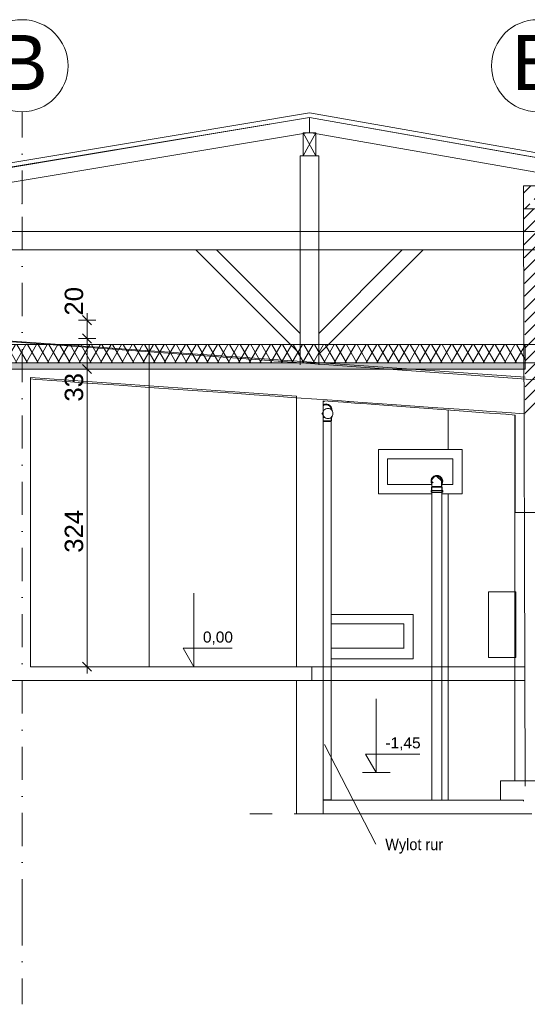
# Model space of a CAD drawing. Header units: millimetres. Extents: x -68772 to 137055, y -73300 to 19650.
# Tile 3 of 212: x -27559 to -22044, y -73186 to -62484. Entities that reach past the tile are written whole.
import ezdxf
from ezdxf.enums import TextEntityAlignment as Align

# ---------------------------------------------------------------- set-up
doc = ezdxf.new("R2010")
doc.units = ezdxf.units.MM
doc.header["$MEASUREMENT"] = 0
doc.set_wipeout_variables(frame=1)
for name, pattern in [('Kropki i Kreski', [720, 360, -180, 0, -180]), ('Przerywana', [480, 240, -240]), ('Przerywana gęsta', [180, 120, -60]), ('Wipeout_Contour', [1000, 0, -1000])]:
    doc.linetypes.add(name, pattern=pattern)
for name, color, linetype in [('_drogi geometria', 7, 'Continuous'), ('Electrical Equipment', 7, 'Continuous'), ('Nowe_450-Sciana_oporowa_symb__osiowy', 7, 'Continuous'), ('Nowe_inny_obiekt_trwale_zwiazany_z_b', 7, 'Continuous'), ('Nowe_Sections', 7, 'Continuous'), ('Pipe Fittings', 7, 'Continuous'), ('Windows', 7, 'Continuous')]:
    doc.layers.add(name, color=color, linetype=linetype)
for name, color, linetype, lineweight in [('_drogi geometria_Nr_pióra__1', 7, 'Continuous', 18), ('Electrical Equipment_Nr_pióra__7', 7, 'Continuous', 5), ('Floors_Nr_pióra__10', 230, 'Continuous', 18), ('Floors_Nr_pióra__139', 136, 'Continuous', 18), ('Floors_Nr_pióra__93', 7, 'Continuous', 20), ('Nowe_0_Pen_No__7_Pen_No__7_Pen_No__7_Pen_No__7_Pen_No__7_Pen_No__7_Nr_pióra__139', 136, 'Continuous', 18), ('Nowe_0_Pen_No__7_Pen_No__7_Pen_No__7_Pen_No__7_Pen_No__7_Pen_No__7_Nr_pióra__214', 214, 'Continuous', 18), ('Nowe_0_Pen_No__7_Pen_No__7_Pen_No__7_Pen_No__7_Pen_No__7_Pen_No__7_Nr_pióra__93', 7, 'Continuous', 20), ('Nowe_450-Sciana_oporowa_symb__osiowy_Nr_pióra__139', 136, 'Continuous', 18), ('Nowe_810-G Ogólne_Nr_pióra__139', 136, 'Continuous', 18), ('Nowe_inny_obiekt_trwale_zwiazany_z_b_Nr_pióra__138', 138, 'Continuous', 18), ('Nowe_Sections_Nr_pióra__10', 230, 'Continuous', 18), ('Nowe_Sections_Nr_pióra__7', 7, 'Continuous', 5), ('Nowe_Walls_Nr_pióra__10', 230, 'Continuous', 18), ('Pipe Fittings_Nr_pióra__2', 27, 'Continuous', 5), ('Pipes_Nr_pióra__10', 230, 'Continuous', 18), ('Spot Elevations_Nr_pióra__10', 230, 'Continuous', 18), ('Spot Elevations_Nr_pióra__93', 7, 'Continuous', 20), ('Text Notes_Nr_pióra__10', 230, 'Continuous', 18), ('Text Notes_Nr_pióra__7', 7, 'Continuous', 5), ('Walls_Nr_pióra__10', 230, 'Continuous', 18), ('Walls_Nr_pióra__139', 136, 'Continuous', 18), ('Walls_Nr_pióra__93', 7, 'Continuous', 20), ('Windows_Nr_pióra__7', 7, 'Continuous', 5)]:
    doc.layers.add(name, color=color, linetype=linetype, lineweight=lineweight)
doc.styles.add('GENERATED_STYLE_1', font='arial.ttf')
doc.styles.add('GENERATED_STYLE_3', font='arial.ttf')
doc.linetypes.add('Przekreślana podwójnie', pattern='A,0,[1,RZUT PARTERU DWORZEC 51.Shx,S=1.587302,R=0,X=0,Y=0],-300,0', length=300)
doc.dimstyles.new('GENERATED_STYLE__14', dxfattribs={"dimtxt": 200, "dimasz": 95, "dimexe": 0.18, "dimexo": 0.0625, "dimgap": 0.09, "dimtad": 1, "dimdec": 0, "dimlfac": 0.1, "dimzin": 0, "dimdsep": 46, "dimtxsty": 'GENERATED_STYLE_3', "dimblk": 'ARROWHEAD_6', "dimblk1": 'ARROWHEAD_6', "dimblk2": 'ARROWHEAD_6', "dimcen": 0.09, "dimse1": 1, "dimse2": 1, "dimclrd": 7, "dimclre": 7, "dimclrt": 7, "dimadec": 1, "dimazin": 0, "dimtfac": 1, "dimtdec": 4, "dimtmove": 0, "dimatfit": 3, "dimfxl": 0, "dimtolj": 1, "dimtzin": 0, "dimarcsym": 0})

# ---------------------------------------------------------------- blocks, each defined once
blk = doc.blocks.new('Ściana_139', base_point=(-24411, -63547))
at = {"layer": 'Nowe_450-Sciana_oporowa_symb__osiowy_Nr_pióra__139', "color": 136, "linetype": 'Continuous', "lineweight": 18, "flags": 128}
for points in [[(-24411, -63547), (-19645, -64387)], [(-19637, -64338), (-24410, -63496)], [(-19645, -64387), (-19637, -64338)]]:
    blk.add_lwpolyline(points, dxfattribs=at)
blk = doc.blocks.new('Ściana_150', base_point=(-24411, -63547))
at = {"layer": 'Nowe_450-Sciana_oporowa_symb__osiowy_Nr_pióra__139', "color": 136, "linetype": 'Continuous', "lineweight": 18, "flags": 128}
for points in [[(-24410, -63496), (-29452, -64339)], [(-29432, -64387), (-24411, -63547)]]:
    blk.add_lwpolyline(points, dxfattribs=at)
blk = doc.blocks.new('Standardowy znacznik osi_9')
at = {"layer": 'Nowe_inny_obiekt_trwale_zwiazany_z_b_Nr_pióra__138', "color": 138, "linetype": 'Kropki i Kreski', "lineweight": 18}
for p, q in [((1000, 0), (0, 0)), ((1000, 0), (8702, 0)), ((8702, 0), (9702, 0))]:
    blk.add_line(p, q, dxfattribs=at)
at = {"layer": 'Nowe_inny_obiekt_trwale_zwiazany_z_b_Nr_pióra__138', "color": 138, "linetype": 'Continuous', "lineweight": 18}
blk.add_circle((10202, 0), 500, dxfattribs=at)
at = {"layer": 'Nowe_inny_obiekt_trwale_zwiazany_z_b_Nr_pióra__138', "color": 138, "linetype": 'Kropki i Kreski', "lineweight": 18}
blk.add_point((8702, 0), dxfattribs=at)
blk.add_point((8702, 0), dxfattribs=at)
at = {"layer": 'Nowe_inny_obiekt_trwale_zwiazany_z_b_Nr_pióra__138', "color": 138, "lineweight": 18, "style": 'GENERATED_STYLE_1'}
blk.add_attdef('AC_MarkerText_1', text='', height=600, rotation=270, dxfattribs=at).set_placement((10202, 34), align=Align.MIDDLE_CENTER)
blk = doc.blocks.new('Окно_одинарное - Окно_одинарное-8939260-33', base_point=(0, 0))
at = {"layer": 'Windows_Nr_pióra__7', "color": 7, "linetype": 'Continuous', "lineweight": 5}
for p, q in [((-3583, 1433), (-3583, 1913)), ((-4393, 1533), (-4393, 1813)), ((-4393, 1813), (-3683, 1813)), ((-3683, 1813), (-3683, 1533)), ((-3683, 1813), (-3683, 1533)), ((-3912, 1533), (-4393, 1533)), ((-3683, 1533), (-3802, 1533))]:
    blk.add_line(p, q, dxfattribs=at)
blk = doc.blocks.new('Оборудование - Оборудование-8946892-33')
at = {"layer": 'Electrical Equipment_Nr_pióra__7', "color": 7, "linetype": 'Continuous', "lineweight": 5}
for p, q in [((-3295, 367), (-3296, 367)), ((-3296, 367), (-3296, -346)), ((-3295, -346), (-3295, 367)), ((-3001, 367), (-3295, 367)), ((-3001, 367), (-3001, -346)), ((-3296, -346), (-3295, -346)), ((-3295, -346), (-3001, -346))]:
    blk.add_line(p, q, dxfattribs=at)
blk = doc.blocks.new('Plumbing-Bend-Valsir-Triplus-Negative-01 - Standard-8946973-33')
at = {"layer": 'Pipe Fittings_Nr_pióra__2', "color": 27, "linetype": 'Continuous', "lineweight": 5}
for p, q in [((-3857, 1632), (-3857, 1632)), ((-3857, 1627), (-3857, 1627)), ((-3857, 1627), (-3857, 1627)), ((-3857, 1624), (-3857, 1624)), ((-3857, 1624), (-3802, 1575)), ((-3857, 1619), (-3807, 1575)), ((-3912, 1512), (-3915, 1505)), ((-3915, 1505), (-3915, 1468)), ((-3856, 1505), (-3914, 1505)), ((-3912, 1566), (-3912, 1566)), ((-3912, 1566), (-3912, 1566)), ((-3912, 1566), (-3912, 1565)), ((-3912, 1565), (-3912, 1565)), ((-3912, 1565), (-3912, 1564)), ((-3912, 1564), (-3912, 1563)), ((-3912, 1563), (-3912, 1562)), ((-3912, 1562), (-3912, 1561)), ((-3912, 1561), (-3912, 1560)), ((-3912, 1560), (-3912, 1559)), ((-3912, 1559), (-3912, 1558)), ((-3912, 1558), (-3912, 1557)), ((-3912, 1557), (-3912, 1555)), ((-3912, 1555), (-3912, 1554)), ((-3912, 1554), (-3912, 1552)), ((-3912, 1552), (-3912, 1551)), ((-3912, 1551), (-3912, 1549)), ((-3912, 1549), (-3912, 1547)), ((-3912, 1547), (-3912, 1545)), ((-3912, 1545), (-3912, 1544)), ((-3912, 1544), (-3912, 1542)), ((-3912, 1542), (-3912, 1540)), ((-3912, 1540), (-3912, 1538)), ((-3912, 1538), (-3912, 1536)), ((-3912, 1536), (-3912, 1534)), ((-3912, 1534), (-3912, 1532)), ((-3912, 1532), (-3912, 1529)), ((-3912, 1529), (-3912, 1527)), ((-3912, 1527), (-3912, 1525)), ((-3912, 1525), (-3912, 1523)), ((-3912, 1523), (-3912, 1521)), ((-3912, 1521), (-3912, 1518)), ((-3912, 1518), (-3912, 1516)), ((-3912, 1516), (-3912, 1514)), ((-3912, 1514), (-3912, 1512)), ((-3910, 1512), (-3912, 1512)), ((-3912, 1512), (-3912, 1512)), ((-3911, 1512), (-3912, 1512)), ((-3901, 1512), (-3910, 1512)), ((-3907, 1565), (-3907, 1566)), ((-3907, 1566), (-3907, 1566)), ((-3907, 1566), (-3907, 1566)), ((-3907, 1562), (-3907, 1565)), ((-3896, 1553), (-3907, 1562)), ((-3898, 1512), (-3901, 1512)), ((-3882, 1512), (-3898, 1512)), ((-3878, 1512), (-3881, 1512)), ((-3856, 1512), (-3878, 1512)), ((-3835, 1512), (-3856, 1512)), ((-3800, 1505), (-3856, 1505)), ((-3832, 1512), (-3835, 1512)), ((-3815, 1512), (-3831, 1512)), ((-3812, 1512), (-3815, 1512)), ((-3804, 1512), (-3812, 1512)), ((-3807, 1575), (-3807, 1572)), ((-3807, 1572), (-3807, 1570)), ((-3807, 1570), (-3807, 1569)), ((-3807, 1569), (-3807, 1569)), ((-3807, 1569), (-3807, 1568)), ((-3807, 1568), (-3807, 1567)), ((-3807, 1567), (-3807, 1566)), ((-3807, 1566), (-3807, 1566)), ((-3807, 1566), (-3807, 1565)), ((-3807, 1565), (-3807, 1564)), ((-3807, 1564), (-3807, 1563)), ((-3807, 1563), (-3807, 1561)), ((-3807, 1561), (-3807, 1560)), ((-3807, 1560), (-3807, 1559)), ((-3807, 1559), (-3807, 1558)), ((-3807, 1558), (-3807, 1556)), ((-3807, 1556), (-3807, 1555)), ((-3807, 1555), (-3807, 1553)), ((-3807, 1553), (-3807, 1552)), ((-3807, 1552), (-3807, 1550)), ((-3807, 1550), (-3807, 1548)), ((-3807, 1548), (-3807, 1546)), ((-3807, 1546), (-3807, 1544)), ((-3807, 1544), (-3807, 1543)), ((-3807, 1543), (-3807, 1541)), ((-3807, 1541), (-3807, 1539)), ((-3807, 1539), (-3807, 1537)), ((-3807, 1537), (-3807, 1534)), ((-3807, 1534), (-3807, 1532)), ((-3807, 1532), (-3807, 1530)), ((-3807, 1530), (-3807, 1528)), ((-3807, 1528), (-3807, 1526)), ((-3807, 1526), (-3807, 1524)), ((-3807, 1524), (-3807, 1521)), ((-3807, 1521), (-3807, 1519)), ((-3807, 1519), (-3807, 1517)), ((-3807, 1517), (-3807, 1514)), ((-3807, 1514), (-3807, 1512)), ((-3807, 1512), (-3807, 1512)), ((-3802, 1512), (-3803, 1512)), ((-3802, 1512), (-3803, 1512)), ((-3802, 1575), (-3802, 1572)), ((-3802, 1572), (-3802, 1570)), ((-3802, 1570), (-3802, 1570)), ((-3802, 1570), (-3802, 1569)), ((-3802, 1569), (-3802, 1568)), ((-3802, 1568), (-3802, 1567)), ((-3802, 1567), (-3802, 1567)), ((-3802, 1567), (-3802, 1566)), ((-3802, 1566), (-3802, 1565)), ((-3802, 1565), (-3802, 1564)), ((-3802, 1564), (-3802, 1563)), ((-3802, 1563), (-3802, 1562)), ((-3802, 1562), (-3802, 1560)), ((-3802, 1560), (-3802, 1559)), ((-3802, 1559), (-3802, 1558)), ((-3802, 1558), (-3802, 1556)), ((-3802, 1556), (-3802, 1555)), ((-3802, 1555), (-3802, 1553)), ((-3802, 1553), (-3802, 1552)), ((-3802, 1552), (-3802, 1550)), ((-3802, 1550), (-3802, 1548)), ((-3802, 1548), (-3802, 1546)), ((-3802, 1546), (-3802, 1544)), ((-3802, 1544), (-3802, 1543)), ((-3802, 1543), (-3802, 1541)), ((-3802, 1541), (-3802, 1539)), ((-3802, 1539), (-3802, 1537)), ((-3802, 1537), (-3802, 1534)), ((-3802, 1534), (-3802, 1532)), ((-3802, 1532), (-3802, 1530)), ((-3802, 1530), (-3802, 1528)), ((-3802, 1528), (-3802, 1526)), ((-3802, 1526), (-3802, 1524)), ((-3802, 1524), (-3802, 1521)), ((-3802, 1521), (-3802, 1519)), ((-3802, 1519), (-3802, 1517)), ((-3802, 1517), (-3802, 1514)), ((-3802, 1514), (-3802, 1512)), ((-3798, 1505), (-3802, 1512)), ((-3802, 1512), (-3802, 1512)), ((-3798, 1468), (-3798, 1505)), ((-3920, 1468), (-3920, 1452)), ((-3856, 1468), (-3920, 1468)), ((-3856, 1452), (-3920, 1452)), ((-3915, 1452), (-3915, 1446)), ((-3856, 1446), (-3914, 1446)), ((-3793, 1468), (-3856, 1468)), ((-3793, 1452), (-3856, 1452)), ((-3800, 1446), (-3856, 1446)), ((-3798, 1446), (-3798, 1452)), ((-3793, 1452), (-3793, 1468))]:
    blk.add_line(p, q, dxfattribs=at)
for major_axis, start_param, end_param in [((0, 63.7), 0.785398, 2.088435), ((0, 63.7), 0, 2.086198), ((0, 58.4), 0, 1.891311), ((0, 55), 0, 1.308997), ((0, 55.3), 0.838748, 0.966953), ((0, 55.3), 0.373547, 0.494332), ((0, 55), 0.393497, 0.482261), ((0, 55), 0.393497, 0.482261), ((0, 55), 0.406765, 0.468776), ((0, 55.3), 0, 0.058608), ((0, 63.7), 4.218965, 6.283185), ((0, 58.4), 4.407147, 6.283185), ((0, 55.3), 6.233023, 6.28146), ((0, 55.3), 6.225603, 6.283185), ((0, 55), 5.759587, 6.283185), ((0, 55.3), 5.789867, 5.907963), ((0, 55.3), 5.797203, 5.895838), ((0, 55), 5.814409, 5.87642), ((0, 55), 4.974188, 5.755875), ((0, 55.3), 5.319081, 5.44202), ((0, 55.3), 1.314345, 1.413429), ((0, 55), 1.332784, 1.375735), ((0, 55), 0.897598, 0.938973), ((0, 55), 0.843347, 0.897598), ((0, 55), 0.843347, 0.897598), ((0, 55), 0.862489, 0.895929), ((0, 55.3), 5.385587, 5.424529), ((0, 55), 5.344212, 5.420696), ((0, 55.3), 4.881983, 4.965365), ((0, 55), 4.919712, 4.936788)]:
    blk.add_ellipse((-3857, 1569), major_axis=major_axis, ratio=0.999988, start_param=start_param, end_param=end_param, dxfattribs=at)
blk = doc.blocks.new('Plumbing-Bend-Valsir-Triplus-Negative-01 - Standard-V10-33')
at = {"layer": 'Pipe Fittings_Nr_pióra__2', "color": 27, "linetype": 'Continuous', "lineweight": 5}
for p, q in [((-5061, 2400), (-5062, 2399)), ((-5061, 2408), (-5061, 2408)), ((-5061, 2403), (-5061, 2403)), ((-5061, 2403), (-5061, 2403)), ((-5092, 2278), (-5089, 2278)), ((-5092, 2262), (-5075, 2262)), ((-5007, 2225), (-5007, 2263)), ((-5007, 2262), (-4998, 2262)), ((-5003, 2225), (-5003, 2262)), ((-4998, 2262), (-4998, 2272)), ((-5092, 2225), (-5061, 2225)), ((-5087, 2218), (-5083, 2218)), ((-5061, 2225), (-5005, 2225)), ((-5040, 2218), (-5036, 2218)), ((-5020, 2218), (-5017, 2218)), ((-5008, 2218), (-5007, 2218)), ((-5007, 2218), (-5003, 2225))]:
    blk.add_line(p, q, dxfattribs=at)
for major_axis, start_param, end_param in [((0, 63.7), 0, 0.512691), ((0, 58.4), 0, 0.567075), ((0, 55.3), 0.317421, 0.532652), ((0, 58.4), 0.448799, 0.461376), ((0, 55), 0.406422, 0.474434), ((0, 55.3), 0, 0.168272), ((0, 63.7), 4.672533, 6.283185), ((0, 58.4), 4.866645, 6.283185), ((0, 55.3), 6.233285, 6.28146), ((0, 55.3), 6.114913, 6.283185), ((0, 55.3), 5.754881, 5.965764), ((0, 55.3), 5.78884, 5.909649), ((0, 55), 5.808872, 5.876558), ((0, 55.3), 5.287092, 5.477249), ((0, 55.3), 5.317152, 5.443646), ((0, 55), 5.344241, 5.420669)]:
    blk.add_ellipse((-5061, 2345), major_axis=major_axis, ratio=0.999986, start_param=start_param, end_param=end_param, dxfattribs=at)
blk = doc.blocks.new('Окно_одинарное - Окно_одинарное-8966346-33', base_point=(0, 0))
at = {"layer": 'Windows_Nr_pióra__7', "color": 7, "linetype": 'Continuous', "lineweight": 5}
for p, q in [((-4116, -244), (-4116, 119)), ((-5007, 19), (-4216, 19)), ((-4216, 19), (-4216, -242)), ((-4216, 19), (-4216, -242))]:
    blk.add_line(p, q, dxfattribs=at)
blk = doc.blocks.new('Wymiary_37', base_point=(-25668, -69517))
at = {"layer": 'Nowe_Sections_Nr_pióra__7', "color": 7, "linetype": 'Continuous', "lineweight": 5}
for p, q in [((-25668, -69517), (-25668, -68717)), ((-25668, -69517), (-25784, -69317)), ((-25784, -69317), (-25668, -69317)), ((-25668, -69317), (-25249, -69317)), ((-25668, -69517), (-25818, -69517)), ((-25668, -69517), (-25518, -69517))]:
    blk.add_line(p, q, dxfattribs=at)
at = {"color": 254, "linetype": 'Wipeout_Contour', "lineweight": 0, "ltscale": 294932.037314}
blk.add_wipeout([(-25568, -69277), (-25249, -69277), (-25249, -69157), (-25568, -69157)], dxfattribs=at).dxf.layer = 'Nowe_Sections'
at = {"layer": 'Nowe_Sections_Nr_pióra__10', "color": 230, "lineweight": 18, "insert": (-25568, -69277), "char_height": 120, "attachment_point": 7, "style": 'GENERATED_STYLE_3'}
blk.add_mtext('\\A1;0,00', dxfattribs=at)
blk = doc.blocks.new('Wymiary_39', base_point=(-23685, -70667))
at = {"layer": 'Nowe_Sections_Nr_pióra__7', "color": 7, "linetype": 'Continuous', "lineweight": 5}
for p, q in [((-23685, -70667), (-23685, -69867)), ((-23685, -70667), (-23801, -70467)), ((-23801, -70467), (-23685, -70467)), ((-23685, -70467), (-23211, -70467)), ((-23685, -70667), (-23835, -70667)), ((-23685, -70667), (-23535, -70667))]:
    blk.add_line(p, q, dxfattribs=at)
at = {"color": 254, "linetype": 'Wipeout_Contour', "lineweight": 0, "ltscale": 296619.554714}
blk.add_wipeout([(-23585, -70427), (-23211, -70427), (-23211, -70307), (-23585, -70307)], dxfattribs=at).dxf.layer = 'Nowe_Sections'
at = {"layer": 'Nowe_Sections_Nr_pióra__10', "color": 230, "lineweight": 18, "insert": (-23585, -70427), "char_height": 120, "attachment_point": 7, "style": 'GENERATED_STYLE_3'}
blk.add_mtext('\\A1;-1,45', dxfattribs=at)
blk = doc.blocks.new('*D906')
at = {"layer": '_drogi geometria_Nr_pióra__1', "color": 7, "linetype": 'Continuous', "lineweight": 18}
for p, q in [((-26877, -66231), (-26777, -66331)), ((-26733, -66281), (-26921, -66281)), ((-26827, -69517), (-26827, -66281)), ((-26733, -69517), (-26921, -69517)), ((-26877, -69467), (-26777, -69567)), ((-26827, -69592), (-26827, -69517))]:
    blk.add_line(p, q, dxfattribs=at)
at = {"layer": '_drogi geometria_Nr_pióra__1', "color": 7, "lineweight": 18, "char_height": 200, "attachment_point": 7, "rotation": 90, "style": 'GENERATED_STYLE_3'}
for s, insert in [('\\A1;33', (-26867, -66635)), ('\\A1;324', (-26867, -68278))]:
    blk.add_mtext(s, dxfattribs=dict(at, insert=insert))
blk = doc.blocks.new('ARROWHEAD_6')
at = {"color": 0, "linetype": 'Continuous', "lineweight": 0}
for p, q in [((0, 0), (-1, 0)), ((-0.5, -0.5), (0.5, 0.5))]:
    blk.add_line(p, q, dxfattribs=at)
blk = doc.blocks.new('*D907')
at = {"layer": '_drogi geometria_Nr_pióra__1', "color": 7, "linetype": 'Continuous', "lineweight": 18}
for p, q in [((-26877, -65899), (-26777, -65999)), ((-26733, -65949), (-26921, -65949)), ((-26827, -66281), (-26827, -65949)), ((-26877, -66231), (-26777, -66331)), ((-26733, -66281), (-26921, -66281))]:
    blk.add_line(p, q, dxfattribs=at)
blk = doc.blocks.new('*D908')
at = {"layer": '_drogi geometria_Nr_pióra__1', "color": 7, "linetype": 'Continuous', "lineweight": 18}
for p, q in [((-26777, -65800), (-26877, -65700)), ((-26827, -65750), (-26827, -65675)), ((-26733, -65750), (-26921, -65750)), ((-26827, -65949), (-26827, -65750)), ((-26877, -65899), (-26777, -65999)), ((-26733, -65949), (-26921, -65949))]:
    blk.add_line(p, q, dxfattribs=at)
at = {"layer": '_drogi geometria_Nr_pióra__1', "color": 7, "lineweight": 18, "insert": (-26867, -65700), "char_height": 200, "attachment_point": 7, "rotation": 90, "style": 'GENERATED_STYLE_3'}
blk.add_mtext('\\A1;20', dxfattribs=at)

msp = doc.modelspace()

# ---------------------------------------------------------------- hatches: boundary and pattern name
at = {"layer": 'Nowe_0_Pen_No__7_Pen_No__7_Pen_No__7_Pen_No__7_Pen_No__7_Pen_No__7_Nr_pióra__139', "linetype": 'Continuous', "lineweight": 18}
h = msp.add_hatch(dxfattribs=at)
h.set_pattern_fill('CIĄGLA___PRZERYWANA', color=136, style=0, pattern_type=2)
h.set_pattern_definition([(45, (0, 0), (-183.8478, 183.8478), []), (45, (-91.92, 91.92), (-183.8478, 183.8478), [195, -65])])
h.paths.add_polyline_path([(-22085, -64291.5), (-21835, -64291.5), (-21835, -64541.5), (-22085, -64541.5)])
h = msp.add_hatch(dxfattribs=at)
h.set_pattern_fill('IZOLACJA_MIĘKKA', color=136, style=0, pattern_type=2)
h.set_pattern_definition([(60, (0, 0), (-86.60254, 50), []), (120, (0, 0), (86.60254, 50), [])])
h.paths.add_polyline_path([(-29957.8, -66015.7), (-22068.3, -66013.3), (-22068.3, -66213.3), (-29957.9, -66213.3), (-29957.9, -65910.1)])
msp.add_hatch(color=136, dxfattribs=at).paths.add_polyline_path([(-29957.6, -66214.7), (-22068.3, -66212.2), (-22068.3, -66281.5), (-29957.9, -66281.5), (-29957.9, -65978.3)])
at = {"layer": 'Nowe_0_Pen_No__7_Pen_No__7_Pen_No__7_Pen_No__7_Pen_No__7_Pen_No__7_Nr_pióra__214', "linetype": 'Continuous', "lineweight": 18}
h = msp.add_hatch(dxfattribs=at)
h.set_pattern_fill('BLOCZKI_CERAMICZNE', color=214, style=0, pattern_type=2)
h.set_pattern_definition([(45, (0, 0), (-70.71068, 70.71068), [])])
h.paths.add_polyline_path([(-21835, -64541.5), (-21835, -64163.6), (-21670, -64192.6), (-21653.3, -66800.2), (-22068.3, -66769.3), (-22068.3, -66216.6), (-22068.3, -66036.6), (-22085, -64541.5)])

# ---------------------------------------------------------------- linework, layer by layer
at = {"layer": 'Floors_Nr_pióra__10', "color": 230, "linetype": 'Continuous', "lineweight": 18}
for p, q in [((-27441.2, -66374.9), (-24551.2, -66577.7)), ((-23381.3, -69314.4), (-24176.1, -69313.8)), ((-24551.2, -69516.6), (-27441.2, -69516.6)), ((-24385.9, -69516.6), (-24551.2, -69516.6)), ((-24385.9, -69666.6), (-24385.9, -69516.6)), ((-29961.4, -69666.6), (-24551.2, -69666.6)), ((-24551.2, -69666.6), (-24385.9, -69666.6)), ((-22085.8, -70966.6), (-24261.2, -70966.6)), ((-22335.9, -70966.6), (-24261.2, -70966.6)), ((-22085.8, -70979.5), (-22085.8, -70966.6)), ((-24261.2, -71116.6), (-21994.4, -71116.6))]:
    msp.add_line(p, q, dxfattribs=at)
msp.add_open_spline([(-24260.7, -66625.9), (-23736.6, -66664.9), (-22698.5, -66742.2), (-22174.5, -66781.2)], degree=3, dxfattribs=at)
at = {"layer": 'Floors_Nr_pióra__139', "color": 136, "linetype": 'Przekreślana podwójnie', "lineweight": 18}
msp.add_open_spline([(-27442.2, -66389), (-26967, -66424.4), (-22622.3, -66728.1), (-22068.3, -66769.3)], degree=3, dxfattribs=at)
at = {"layer": 'Floors_Nr_pióra__93', "color": 7, "linetype": 'Continuous', "lineweight": 20}
for p, q in [((-24285.8, -69516.6), (-27441.2, -69516.6)), ((-22068.3, -69516.6), (-24285.8, -69516.6)), ((-29961.4, -69666.6), (-24285.8, -69666.6)), ((-24285.8, -69666.6), (-22068.3, -69666.6))]:
    msp.add_line(p, q, dxfattribs=at)
at = {"layer": 'Nowe_0_Pen_No__7_Pen_No__7_Pen_No__7_Pen_No__7_Pen_No__7_Pen_No__7_Nr_pióra__93', "color": 7, "linetype": 'Continuous', "lineweight": 20, "flags": 128}
for points in [[(-22085, -64291.5), (-21835, -64291.5), (-21835, -64541.5), (-22085, -64541.5)], [(-29957.8, -66015.7), (-22068.3, -66013.3), (-22068.3, -66213.3), (-29957.9, -66213.3), (-29957.9, -65910.1)], [(-31435.7, -66014.9), (-17544.4, -66014.9), (-17544.4, -66214.8), (-31435.7, -66214.8)], [(-29957.6, -66214.7), (-22068.3, -66212.2), (-22068.3, -66281.5), (-29957.9, -66281.5), (-29957.9, -65978.3)]]:
    msp.add_lwpolyline(points, close=True, dxfattribs=at)
at = {"layer": 'Nowe_810-G Ogólne_Nr_pióra__139', "color": 136, "linetype": 'Continuous', "lineweight": 18}
for p, q in [((-24410.7, -63546.9), (-29064.6, -64320.9)), ((-24410.7, -63546.9), (-19603.4, -64394.6)), ((-24410.7, -63546.9), (-24410.7, -63709.4)), ((-24410.7, -63709.4), (-29367.4, -64536.8)), ((-24480.7, -63964.4), (-24340.7, -63714.4)), ((-24340.7, -63714.4), (-24480.7, -63714.4)), ((-24340.7, -63964.4), (-24480.7, -63714.4)), ((-24480.7, -63964.4), (-24480.7, -63714.4)), ((-24410.7, -63709.4), (-19719.1, -64536.6)), ((-24340.7, -63964.4), (-24340.7, -63714.4)), ((-24510.5, -63964.4), (-24510.5, -66236.6)), ((-24310.5, -63964.4), (-24510.5, -63964.4)), ((-24340.7, -63964.4), (-24480.7, -63964.4)), ((-24310.5, -66236.6), (-24310.5, -63964.4)), ((-29722.1, -64785.1), (-22084.4, -64785.4)), ((-24310.4, -64785.3), (-24510.5, -64785.3)), ((-24340.6, -64785.3), (-24480.6, -64785.3)), ((-30007.7, -64985), (-22083.9, -64985.4)), ((-25645.4, -64985.2), (-24510.5, -66120.1)), ((-25419.1, -64985.3), (-24510.5, -65893.9)), ((-23175.7, -64985.3), (-24310.5, -66120.1)), ((-23401.9, -64985.3), (-24310.5, -65893.9)), ((-26150.8, -69516.6), (-26150.8, -66016.6))]:
    msp.add_line(p, q, dxfattribs=at)
at = {"layer": 'Nowe_810-G Ogólne_Nr_pióra__139', "color": 136, "linetype": 'Przerywana gęsta', "lineweight": 18}
for p, q in [((-22084.4, -64785.4), (-21467.9, -64785.4)), ((-22083.9, -64985.4), (-21467.3, -64985.4))]:
    msp.add_line(p, q, dxfattribs=at)
at = {"layer": 'Nowe_Walls_Nr_pióra__10', "color": 230, "linetype": 'Continuous', "lineweight": 18}
for p, q in [((-21948.9, -70756.6), (-22335.9, -70756.6)), ((-22335.9, -70756.6), (-22335.9, -70966.6))]:
    msp.add_line(p, q, dxfattribs=at)
at = {"layer": 'Nowe_Walls_Nr_pióra__10', "color": 230, "linetype": 'Przerywana', "lineweight": 18}
msp.add_line((-23857.6, -71116.6), (-25166.3, -71116.6), dxfattribs=at)
at = {"layer": 'Pipes_Nr_pióra__10', "color": 230, "linetype": 'Continuous', "lineweight": 18}
for p, q in [((-24274.9, -66759.7), (-24259.5, -66789.4)), ((-24161.8, -66739), (-24181.9, -66700)), ((-24261.4, -66851.3), (-24255.9, -66851.3)), ((-24252.6, -66851.3), (-24209, -66851.3)), ((-24205.8, -66851.3), (-24189.1, -66851.3)), ((-24186.6, -66851.3), (-24177.9, -66851.3)), ((-24177.1, -66851.3), (-24176.1, -66851.3)), ((-24176.1, -70965.2), (-24176.1, -66851.3)), ((-23081.1, -67564.3), (-23081.1, -70966.6)), ((-22971.1, -70966.6), (-22971.1, -67564.3)), ((-24176.1, -70965.2), (-24261.4, -70965.2))]:
    msp.add_line(p, q, dxfattribs=at)
for points in [[(-24210.6, -66709.2), (-24222.9, -66710.6), (-24234.5, -66714.6), (-24244.9, -66721.2), (-24253.6, -66729.9), (-24260.2, -66740.3), (-24264.3, -66751.9), (-24265.6, -66764.2)], [(-24265.6, -66764.2), (-24264.3, -66776.4), (-24260.2, -66788), (-24253.6, -66798.5), (-24244.9, -66807.2), (-24234.5, -66813.7), (-24222.9, -66817.8), (-24210.6, -66819.2)], [(-24155.6, -66764.2), (-24157, -66751.9), (-24161.1, -66740.3), (-24167.6, -66729.9), (-24176.4, -66721.2), (-24186.8, -66714.6), (-24198.4, -66710.6), (-24210.6, -66709.2)], [(-24210.6, -66819.2), (-24198.4, -66817.8), (-24186.8, -66813.7), (-24176.4, -66807.2), (-24167.6, -66798.5), (-24161.1, -66788), (-24157, -66776.4), (-24155.6, -66764.2)]]:
    msp.add_lwpolyline(points, dxfattribs=at)
for start_param, end_param in [(1.4889378, 1.5749401), (1.0944078, 1.1221356), (1.0666799, 1.0944078), (1.0240185, 1.0366651), (0.6016572, 0.7008909), (0.1492692, 0.2377488)]:
    msp.add_ellipse((-24230.8, -66725.2), major_axis=(48.9, 25.2), ratio=0.9999399, start_param=start_param, end_param=end_param, dxfattribs=at)
at = {"layer": 'Spot Elevations_Nr_pióra__10', "color": 230, "linetype": 'Continuous', "lineweight": 18}
for p, q in [((-24261.2, -66632.7), (-24247.9, -66632.7)), ((-22182.1, -66782), (-22183.6, -66782))]:
    msp.add_line(p, q, dxfattribs=at)
at = {"layer": 'Spot Elevations_Nr_pióra__93', "color": 7, "linetype": 'Continuous', "lineweight": 20}
msp.add_line((-23995.8, -66632.7), (-23982.5, -66632.7), dxfattribs=at)
at = {"layer": 'Text Notes_Nr_pióra__10', "color": 230, "linetype": 'Continuous', "lineweight": 18}
msp.add_line((-24247.7, -70363), (-23688.7, -71445.8), dxfattribs=at)
at = {"layer": 'Walls_Nr_pióra__10', "color": 230, "linetype": 'Continuous', "lineweight": 18}
for p, q in [((-31143.6, -65734.1), (-17717.1, -66704.2)), ((-27441.2, -69516.6), (-27441.2, -66374.9)), ((-27440.1, -66374.9), (-27440.1, -69516.6)), ((-24551.2, -69516.6), (-24551.2, -66577.7)), ((-24261.2, -71116.6), (-24261.2, -66625.9)), ((-22902.6, -66727), (-22902.6, -67157.1)), ((-22902.6, -67157.1), (-22902.6, -66727)), ((-22178.6, -66780.9), (-22178.6, -68702.4)), ((-22174.5, -66781.2), (-22174.5, -67841.8)), ((-23661.1, -67637.1), (-23661.1, -67157.1)), ((-23661.1, -67157.1), (-22751.1, -67157.1)), ((-22751.1, -67157.1), (-22751.1, -67637.1)), ((-23081.1, -67637.1), (-23661.1, -67637.1)), ((-22751.1, -67637.1), (-22971.2, -67637.1)), ((-22902.6, -67637.1), (-22902.6, -70966.6)), ((-22902.6, -70966.6), (-22902.6, -67637.1)), ((-22178.6, -70756.6), (-22178.6, -67841.8)), ((-22174.5, -67841.8), (-21884.5, -67841.8)), ((-24176.1, -68950.9), (-23284.5, -68950.9)), ((-23284.5, -68950.9), (-23284.5, -69430.9)), ((-23285.6, -69313.8), (-23285.4, -69314.5)), ((-23285.4, -69314.5), (-23285.4, -69430.9)), ((-23284.5, -69430.9), (-24176.1, -69430.9)), ((-22178.6, -69416.1), (-22178.6, -70756.6)), ((-24551.2, -71116.6), (-24551.2, -69666.6)), ((-24551.2, -71116.6), (-24261.2, -71116.6))]:
    msp.add_line(p, q, dxfattribs=at)
at = {"layer": 'Walls_Nr_pióra__139', "color": 136, "linetype": 'Przekreślana podwójnie', "lineweight": 18}
msp.add_line((-31143.6, -65734.1), (-22068.3, -66370.6), dxfattribs=at)
at = {"layer": 'Walls_Nr_pióra__93', "color": 7, "linetype": 'Continuous', "lineweight": 20}
for p, q in [((-22068.3, -70816.6), (-22085, -64541.5)), ((-22085, -64541.5), (-21835, -64541.5)), ((-27441.2, -69516.6), (-27441.2, -66374.9)), ((-27440.1, -66374.9), (-27440.1, -69516.6))]:
    msp.add_line(p, q, dxfattribs=at)

# ---------------------------------------------------------------- block references
at = {"layer": 'Electrical Equipment', "color": 7, "linetype": 'Continuous', "lineweight": 5, "zscale": 1000}
msp.add_blockref('Оборудование - Оборудование-8946892-33', (-19169.4, -69069.8), dxfattribs=at)
at = {"layer": 'Nowe_450-Sciana_oporowa_symb__osiowy', "color": 136, "lineweight": 18}
for name in ['Ściana_150', 'Ściana_139']:
    msp.add_blockref(name, (-24410.7, -63546.9), dxfattribs=at)
at = {"layer": 'Nowe_inny_obiekt_trwale_zwiazany_z_b', "color": 27, "linetype": 'Continuous', "lineweight": 5}
ref = msp.add_blockref('Standardowy znacznik osi_9', (-27533, -73186.3), dxfattribs=dict(at, zscale=1000, rotation=90))
ref.add_attrib('AC_MarkerText_1', 'B', dxfattribs={"layer": 'Nowe_inny_obiekt_trwale_zwiazany_z_b_Nr_pióra__138', "color": 138, "lineweight": 18, "height": 600, "style": 'GENERATED_STYLE_1'}).set_placement((-27533, -62949.6), align=Align.MIDDLE_CENTER)
ref = msp.add_blockref('Standardowy znacznik osi_9', (-21933, -73186.3), dxfattribs=dict(at, zscale=1000, rotation=90))
ref.add_attrib('AC_MarkerText_1', 'B', dxfattribs={"layer": 'Nowe_inny_obiekt_trwale_zwiazany_z_b_Nr_pióra__138', "color": 138, "lineweight": 18, "height": 600, "style": 'GENERATED_STYLE_1'}).set_placement((-21933, -62949.6), align=Align.MIDDLE_CENTER)
at = {"layer": 'Pipe Fittings', "color": 27, "linetype": 'Continuous', "lineweight": 5, "zscale": 1000}
for name in ['Plumbing-Bend-Valsir-Triplus-Negative-01 - Standard-V10-33', 'Plumbing-Bend-Valsir-Triplus-Negative-01 - Standard-8946973-33']:
    msp.add_blockref(name, (-19169.4, -69069.8), dxfattribs=at)
at = {"layer": 'Windows', "color": 7, "linetype": 'Continuous', "lineweight": 5, "zscale": 1000}
for name in ['Окно_одинарное - Окно_одинарное-8939260-33', 'Окно_одинарное - Окно_одинарное-8966346-33']:
    msp.add_blockref(name, (-19169.4, -69069.8), dxfattribs=at)

# ---------------------------------------------------------------- texts
at = {"layer": 'Text Notes_Nr_pióra__7', "color": 7, "linetype": 'Continuous', "lineweight": 5, "insert": (-23587.1, -71385.9), "char_height": 125, "attachment_point": 1, "style": 'GENERATED_STYLE_1'}
msp.add_mtext('\\A1;{\\W0.9;Wylot rur}', dxfattribs=at)

# ---------------------------------------------------------------- dimensions: what is measured, and where the dimension line sits
at = {"layer": '_drogi geometria', "color": 7, "linetype": 'Continuous', "lineweight": 18}
for base, p1, p2, picture, middle in [((-26827.2, -65750.2), (-26375.3, -65948.8), (-26445.6, -65750.2), '*D908', (-26967.2, -65547.8)), ((-26827.2, -65948.8), (-25312.7, -66281.5), (-26375.3, -65948.8), '*D907', (-26967.2, -66482.5))]:
    dim = msp.add_linear_dim(base=base, p1=p1, p2=p2, angle=90, dimstyle='GENERATED_STYLE__14', dxfattribs=at)
    dim.commit()
    dim.dimension.update_dxf_attribs({"geometry": picture, "text_midpoint": middle, "dimtype": 160, "text_rotation": 90})

# ---------------------------------------------------------------- next in the draw order: block references
at = {"layer": 'Nowe_Sections', "color": 7, "linetype": 'Continuous', "lineweight": 5}
for name, p in [('Wymiary_37', (-25668.3, -69516.6)), ('Wymiary_39', (-23685, -70666.6))]:
    msp.add_blockref(name, p, dxfattribs=at)

# ---------------------------------------------------------------- next in the draw order: dimensions: what is measured, and where the dimension line sits
at = {"layer": '_drogi geometria', "color": 7, "linetype": 'Continuous', "lineweight": 18}
dim = msp.add_linear_dim(base=(-26827.2, -66281.5), p1=(-26535.6, -69516.6), p2=(-25312.7, -66281.5), angle=90, dimstyle='GENERATED_STYLE__14', dxfattribs=at)
dim.commit()
dim.dimension.update_dxf_attribs({"geometry": '*D906', "text_midpoint": (-26967.2, -68049.7), "dimtype": 160, "text_rotation": 90})

doc.saveas('drawing.dxf')
